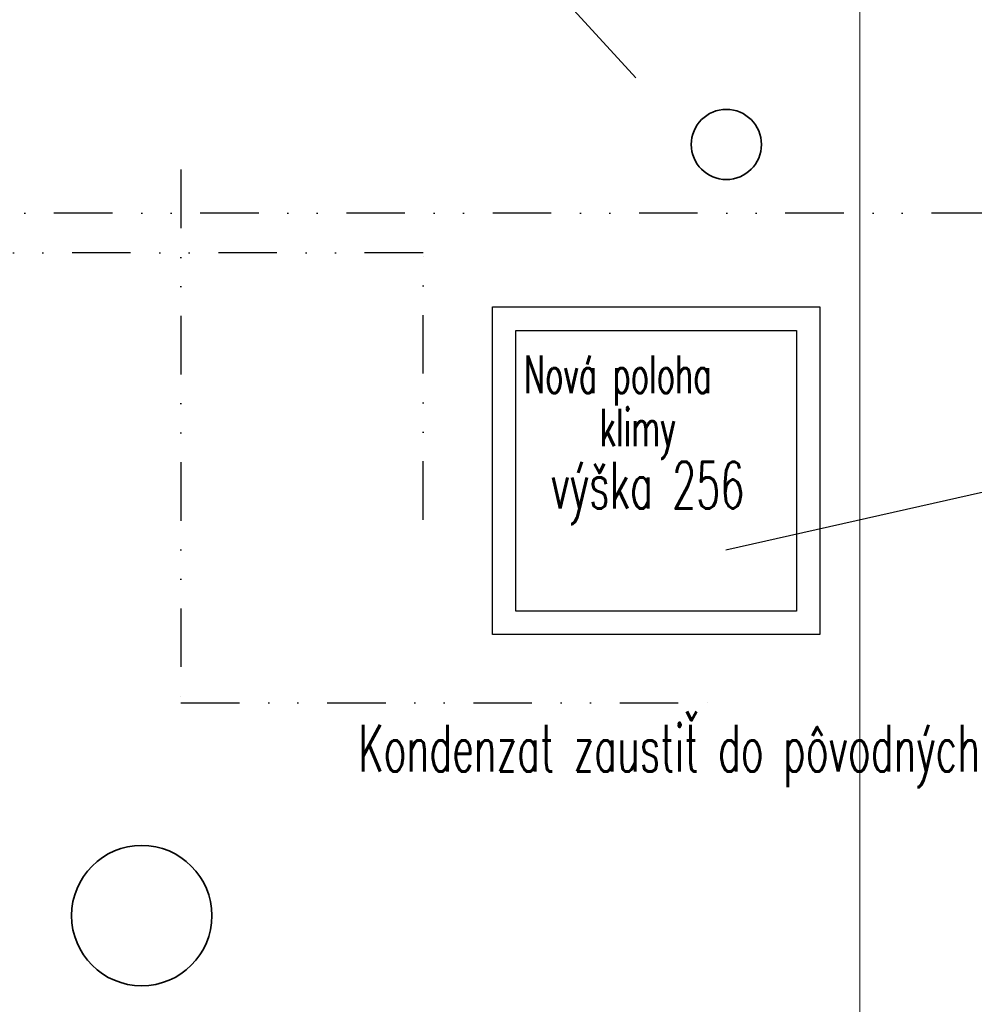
# Model space of a CAD drawing. Extents: x 1911006 to 2186114, y 709265 to 747216.
# Tile 170 of 256: x 1921410 to 1923451, y 736621 to 738726. Entities that reach past the tile are written whole.
import ezdxf

# ---------------------------------------------------------------- set-up
doc = ezdxf.new("R2010")
doc.units = 0
doc.header["$LTSCALE"] = 500
doc.header["$MEASUREMENT"] = 0
for name, pattern in [('ACAD_ISO02W100', [15, 12, -3]), ('ACAD_ISO12W100', [22, 12, -3, 0.5, -3, 0.5, -3]), ('DIVIDE', [1.25, 0.5, -0.25, 0, -0.25, 0, -0.25]), ('DIVIDE2', [0.625, 0.25, -0.125, 0, -0.125, 0, -0.125])]:
    doc.linetypes.add(name, pattern=pattern)
for name, color, linetype, lineweight in [('!_A_02_HRUBÁ', 255, 'CONTINUOUS', 35), ('!_A_03_ČIARKOVANÁ', 41, 'ACAD_ISO02W100', 13), ('!_A_05_DVOJBODKOČIARKOVANÁ', 2, 'ACAD_ISO12W100', 13)]:
    doc.layers.add(name, color=color, linetype=linetype, lineweight=lineweight)
doc.layers.add('VZT', color=7, linetype='CONTINUOUS')
doc.styles.add('ROMANS', font='ROMANS.shx', dxfattribs={"width": 0.6, "height": 100})

msp = doc.modelspace()

# ---------------------------------------------------------------- linework, layer by layer
at = {"layer": '!_A_02_HRUBÁ', "color": 150, "true_color": 0x2994ff}
for centre, radius in [((1922921.3, 738459.4), 75), ((1921671.3, 736810.8), 150)]:
    msp.add_circle(centre, radius, dxfattribs=at)
at = {"layer": '!_A_03_ČIARKOVANÁ', "color": 7}
msp.add_lwpolyline([(1923206.5, 739059.4), (1923206.5, 735624.4)], dxfattribs=at)
at = {"layer": '!_A_05_DVOJBODKOČIARKOVANÁ', "color": 7}
msp.add_lwpolyline([(1917496.5, 744319.4), (1923977.8, 737235.3), (1933463.3, 735362.5)], dxfattribs=at)
at = {"layer": 'VZT', "color": 6, "linetype": 'DIVIDE', "ltscale": 0.5}
for p, q in [((1921755.3, 738405.5), (1921755.3, 737266)), ((1921755.3, 737266), (1922894.8, 737266))]:
    msp.add_line(p, q, dxfattribs=at)
at = {"layer": 'VZT', "color": 3, "linetype": 'DIVIDE2'}
for p, q in [((1927550.1, 738312.3), (1918053.1, 738312.3)), ((1922272.9, 738227.5), (1917987.3, 738227.5)), ((1922272.9, 737657), (1922272.9, 738227.5))]:
    msp.add_line(p, q, dxfattribs=at)
at = {"layer": 'VZT', "color": 7}
msp.add_line((1924086.1, 737854.3), (1922920.5, 737592), dxfattribs=at)
at = {"layer": 'VZT', "color": 3}
for points in [[(1922421.5, 738111.9), (1923121.5, 738111.9), (1923121.5, 737411.9), (1922421.5, 737411.9)], [(1922471.5, 738061.9), (1923071.5, 738061.9), (1923071.5, 737461.9), (1922471.5, 737461.9)]]:
    msp.add_lwpolyline(points, close=True, dxfattribs=at)

# ---------------------------------------------------------------- texts
at = {"layer": 'VZT', "style": 'ROMANS', "width": 0.6}
for s, height, p in [('Nová poloha ', 80, (1922488.7, 737927.9)), ('klimy', 80, (1922650.5, 737814.2)), ('výška 256', 100, (1922545.7, 737681.1)), ('Kondenzat zaustiť do pôvodných sifónov', 100, (1922134.6, 737118.7))]:
    msp.add_text(s, height=height, dxfattribs=at).set_placement(p)

doc.saveas('drawing.dxf')
